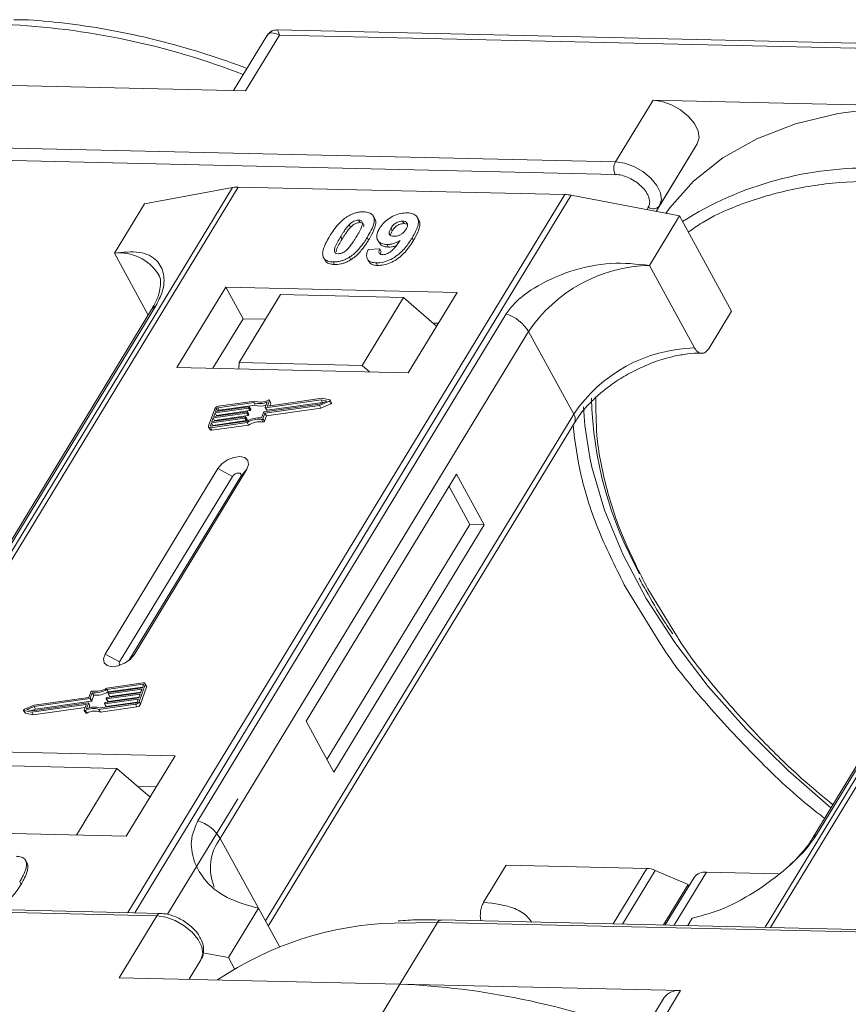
# Model space of a CAD drawing. Header units: millimetres. Extents: x -797 to 677, y 79 to 1112.
# Tile 56 of 75: x 181 to 222, y 881 to 930. Entities that reach past the tile are written whole.
import ezdxf

# ---------------------------------------------------------------- set-up
doc = ezdxf.new("R2010")
doc.units = ezdxf.units.MM

msp = doc.modelspace()

# ---------------------------------------------------------------- linework, layer by layer
at = {"color": 7, "linetype": 'Continuous', "lineweight": 15}
for p, q in [((193.267, 928.988), (191.618, 926.278)), ((192.212, 926.264), (193.893, 929.026)), ((228.333, 928.494), (193.796, 929.286)), ((193.893, 929.026), (228.076, 928.242)), ((178.269, 926.584), (192.212, 926.264)), ((212.452, 925.8), (210.585, 922.731)), ((226.396, 925.48), (212.452, 925.8)), ((214.645, 923.624), (212.603, 920.266)), ((212.778, 920.555), (214.645, 923.624)), ((210.585, 922.731), (176.401, 923.515)), ((176.387, 922.893), (210.57, 922.109)), ((191.565, 921.459), (169.885, 885.829)), ((170.154, 885.823), (191.851, 921.48)), ((208.068, 921.108), (186.371, 885.451)), ((187.188, 920.653), (191.565, 921.459)), ((191.851, 921.48), (208.068, 921.108)), ((187.188, 920.653), (185.694, 918.198)), ((186.704, 885.443), (208.384, 921.073)), ((208.384, 921.073), (213.765, 920.043)), ((212.215, 920.477), (212.141, 920.354)), ((212.602, 920.266), (212.778, 920.555)), ((239.692, 920.355), (218.012, 884.725)), ((218.281, 884.719), (239.978, 920.376)), ((197.827, 919.84), (197.896, 919.713)), ((198.625, 919.91), (198.556, 920.036)), ((200.081, 919.663), (200.012, 919.789)), ((200.081, 919.663), (200.209, 919.638)), ((200.812, 919.845), (200.743, 919.971)), ((212.271, 917.588), (213.765, 920.043)), ((213.765, 920.043), (216.352, 915.316)), ((197.355, 919.606), (197.424, 919.48)), ((199.427, 919.43), (199.496, 919.304)), ((196.933, 919.015), (197.002, 918.889)), ((198.325, 918.854), (198.256, 918.98)), ((198.773, 918.85), (198.842, 918.724)), ((200.548, 918.824), (200.479, 918.95)), ((185.694, 918.198), (187.376, 915.123)), ((198.297, 918.372), (198.881, 918.411)), ((198.881, 918.411), (198.95, 918.285)), ((199.238, 918.626), (199.307, 918.5)), ((196.138, 917.899), (196.207, 917.773)), ((196.563, 917.762), (196.632, 917.636)), ((197.37, 917.996), (197.438, 917.87)), ((198.262, 917.906), (198.33, 917.78)), ((198.696, 917.713), (198.765, 917.587)), ((214.513, 913.491), (212.271, 917.588)), ((191.225, 916.515), (188.797, 912.526)), ((202.718, 916.252), (191.225, 916.515)), ((191.225, 916.515), (192.087, 914.939)), ((200.29, 912.262), (202.718, 916.252)), ((193.947, 916.142), (191.893, 912.766)), ((200.053, 916.002), (193.947, 916.142)), ((197.999, 912.626), (200.053, 916.002)), ((200.053, 916.002), (201.697, 914.574)), ((187.54, 915.393), (172.227, 890.227)), ((172.442, 890.414), (187.755, 915.579)), ((215.232, 913.474), (216.352, 915.316)), ((205.159, 915.18), (189.846, 890.014)), ((192.087, 914.939), (190.593, 912.484)), ((193.2, 914.914), (192.087, 914.939)), ((190.954, 889.137), (206.267, 914.303)), ((201.784, 914.717), (201.526, 914.723)), ((208.508, 910.205), (206.267, 914.303)), ((235.667, 914.289), (220.354, 889.123)), ((220.568, 889.309), (235.881, 914.475)), ((188.797, 912.526), (200.29, 912.262)), ((191.893, 912.766), (191.87, 912.455)), ((197.999, 912.626), (191.893, 912.766)), ((198.367, 912.306), (197.999, 912.626)), ((192.672, 910.852), (190.855, 910.594)), ((195.967, 910.916), (193.207, 910.524)), ((193.308, 910.622), (193.4, 910.879)), ((196.011, 910.989), (193.324, 910.608)), ((193.468, 910.771), (193.399, 910.897)), ((193.4, 910.879), (193.469, 910.753)), ((195.883, 910.635), (196.375, 910.842)), ((195.89, 910.703), (196.252, 910.855)), ((196.252, 910.855), (195.967, 910.916)), ((196.036, 910.789), (195.967, 910.916)), ((196.399, 910.907), (196.011, 910.989)), ((196.375, 910.842), (196.444, 910.716)), ((196.483, 910.77), (196.414, 910.897)), ((190.68, 910.468), (190.374, 909.617)), ((192.355, 910.504), (190.695, 910.268)), ((190.72, 910.339), (192.38, 910.575)), ((190.771, 910.481), (190.72, 910.339)), ((190.764, 910.142), (192.424, 910.378)), ((190.839, 910.356), (190.771, 910.481)), ((192.618, 910.777), (190.83, 910.523)), ((190.83, 910.523), (190.899, 910.397)), ((190.899, 910.397), (192.687, 910.651)), ((192.424, 910.378), (192.355, 910.504)), ((192.397, 910.56), (192.384, 910.525)), ((192.453, 910.399), (192.384, 910.525)), ((192.466, 910.443), (192.397, 910.569)), ((192.466, 910.434), (192.397, 910.56)), ((192.453, 910.399), (192.466, 910.434)), ((192.687, 910.651), (192.618, 910.777)), ((193.131, 910.311), (195.89, 910.703)), ((193.174, 910.25), (195.883, 910.635)), ((193.191, 910.538), (193.289, 910.812)), ((193.191, 910.529), (193.26, 910.403)), ((193.276, 910.398), (193.207, 910.524)), ((193.243, 910.124), (195.952, 910.508)), ((193.276, 910.398), (196.036, 910.789)), ((193.316, 910.608), (193.308, 910.622)), ((193.422, 910.622), (193.469, 910.753)), ((195.952, 910.508), (195.883, 910.635)), ((195.952, 910.508), (196.444, 910.716)), ((196.036, 910.789), (196.076, 910.781)), ((190.498, 909.601), (192.286, 909.855)), ((192.177, 910.007), (190.516, 909.771)), ((190.542, 909.842), (192.202, 910.078)), ((190.606, 910.02), (190.542, 909.842)), ((190.585, 909.645), (192.246, 909.881)), ((192.266, 910.255), (190.606, 910.02)), ((190.674, 909.894), (190.606, 910.02)), ((190.631, 910.091), (192.291, 910.326)), ((190.695, 910.268), (190.631, 910.091)), ((190.662, 909.859), (190.674, 909.894)), ((190.674, 909.894), (192.335, 910.129)), ((190.764, 910.142), (190.695, 910.268)), ((190.751, 910.108), (190.764, 910.142)), ((192.246, 909.881), (192.177, 910.007)), ((192.219, 910.064), (192.206, 910.028)), ((192.275, 909.902), (192.206, 910.028)), ((192.287, 909.947), (192.218, 910.073)), ((192.219, 910.064), (192.288, 909.938)), ((192.335, 910.129), (192.266, 910.255)), ((192.275, 909.902), (192.288, 909.938)), ((192.308, 910.312), (192.295, 910.276)), ((192.364, 910.15), (192.295, 910.276)), ((192.377, 910.195), (192.308, 910.321)), ((192.377, 910.186), (192.308, 910.312)), ((192.364, 910.15), (192.377, 910.186)), ((192.998, 909.934), (193.067, 909.808)), ((193.003, 910.016), (193.101, 910.29)), ((193.075, 909.975), (193.174, 910.25)), ((193.144, 909.849), (193.075, 909.975)), ((193.144, 909.849), (193.243, 910.124)), ((193.243, 910.124), (193.174, 910.25)), ((208.508, 910.205), (193.195, 885.04)), ((190.375, 909.562), (190.444, 909.436)), ((190.516, 909.771), (190.465, 909.63)), ((190.465, 909.63), (190.481, 909.601)), ((190.473, 909.53), (192.289, 909.788)), ((190.542, 909.404), (190.473, 909.53)), ((190.585, 909.645), (190.516, 909.771)), ((190.542, 909.404), (192.358, 909.662)), ((190.573, 909.611), (190.585, 909.645)), ((192.358, 909.662), (192.289, 909.788)), ((193.338, 884.779), (208.542, 909.765)), ((190.838, 907.5), (185.235, 898.293)), ((186.672, 898.26), (192.274, 907.467)), ((190.838, 907.5), (191.558, 907.11)), ((192.274, 907.467), (191.968, 907.1)), ((191.558, 907.11), (185.956, 897.903)), ((186.416, 897.976), (191.968, 907.1)), ((202.69, 907.228), (195.22, 894.952)), ((204.069, 904.706), (202.69, 907.228)), ((203.351, 904.723), (202.316, 906.614)), ((196.255, 893.061), (203.351, 904.723)), ((196.6, 892.43), (204.069, 904.706)), ((204.069, 904.706), (203.351, 904.723)), ((211.113, 901.555), (212.841, 898.767)), ((213.612, 899.22), (212.191, 901.53)), ((185.956, 897.903), (185.235, 898.293)), ((186.672, 898.26), (186.483, 898.034)), ((187.128, 896.86), (185.312, 896.602)), ((187.103, 896.789), (185.315, 896.535)), ((185.384, 896.409), (187.097, 896.652)), ((186.922, 895.922), (187.227, 896.773)), ((187.085, 896.618), (187.136, 896.76)), ((187.129, 896.741), (187.103, 896.789)), ((187.295, 896.702), (187.226, 896.828)), ((187.227, 896.773), (187.296, 896.647)), ((184.526, 896.414), (184.427, 896.139)), ((184.598, 896.373), (184.5, 896.099)), ((184.569, 895.973), (184.667, 896.247)), ((184.667, 896.247), (184.598, 896.373)), ((186.97, 896.299), (185.31, 896.063)), ((185.384, 896.409), (185.315, 896.535)), ((185.335, 896.134), (186.996, 896.37)), ((185.383, 896.326), (185.395, 896.361)), ((185.383, 896.316), (185.452, 896.19)), ((187.059, 896.547), (185.399, 896.311)), ((185.468, 896.185), (185.399, 896.311)), ((185.425, 896.382), (187.085, 896.618)), ((185.468, 896.185), (187.008, 896.404)), ((186.906, 896.121), (186.97, 896.299)), ((186.991, 895.795), (187.296, 896.647)), ((186.996, 896.37), (187.059, 896.547)), ((181.718, 895.755), (181.226, 895.548)), ((181.711, 895.687), (181.349, 895.534)), ((181.59, 895.4), (184.277, 895.782)), ((181.635, 895.474), (184.394, 895.866)), ((184.47, 896.078), (181.711, 895.687)), ((181.78, 895.56), (181.711, 895.687)), ((184.427, 896.139), (181.718, 895.755)), ((181.78, 895.56), (184.539, 895.952)), ((184.293, 895.767), (184.201, 895.51)), ((184.29, 895.758), (184.277, 895.782)), ((184.411, 895.851), (184.312, 895.577)), ((184.479, 895.734), (184.41, 895.86)), ((184.479, 895.725), (184.411, 895.851)), ((184.442, 895.62), (184.479, 895.725)), ((184.539, 895.952), (184.47, 896.078)), ((184.569, 895.973), (184.5, 896.099)), ((184.93, 895.538), (186.746, 895.796)), ((184.984, 895.613), (186.772, 895.867)), ((185.204, 895.829), (185.217, 895.865)), ((185.204, 895.82), (185.273, 895.694)), ((186.881, 896.05), (185.221, 895.815)), ((185.29, 895.689), (185.221, 895.815)), ((185.246, 895.886), (186.906, 896.121)), ((185.29, 895.689), (186.83, 895.907)), ((185.293, 896.077), (185.306, 896.113)), ((185.294, 896.068), (185.363, 895.942)), ((185.379, 895.937), (185.31, 896.063)), ((185.379, 895.937), (186.919, 896.155)), ((186.746, 895.796), (186.815, 895.67)), ((186.83, 895.909), (186.881, 896.05)), ((186.991, 895.795), (186.922, 895.922)), ((181.187, 895.493), (181.256, 895.367)), ((181.203, 895.482), (181.59, 895.4)), ((181.272, 895.356), (181.203, 895.482)), ((181.272, 895.356), (181.659, 895.274)), ((181.349, 895.534), (181.635, 895.474)), ((181.659, 895.274), (181.59, 895.4)), ((181.594, 895.482), (181.78, 895.56)), ((181.659, 895.274), (184.248, 895.642)), ((184.202, 895.492), (184.271, 895.366)), ((184.324, 895.362), (184.255, 895.488)), ((184.999, 895.412), (184.93, 895.538)), ((184.999, 895.412), (186.815, 895.67)), ((195.22, 894.952), (196.6, 892.43)), ((188.712, 893.234), (177.219, 893.498)), ((186.285, 889.245), (188.712, 893.234)), ((179.718, 892.756), (185.823, 892.616)), ((183.806, 889.301), (185.823, 892.616)), ((185.823, 892.616), (187.468, 891.189)), ((187.778, 891.699), (186.855, 891.721)), ((191.826, 891.108), (188.334, 885.369)), ((174.792, 889.508), (186.285, 889.245)), ((190.954, 889.137), (192.85, 885.671)), ((181.24, 888.102), (181.234, 888.113)), ((181.313, 887.983), (181.382, 887.856)), ((204.036, 885.969), (205.156, 887.81)), ((205.156, 887.81), (212.14, 887.65)), ((212.14, 887.65), (210.466, 884.898)), ((212.559, 887.552), (210.938, 884.887)), ((212.559, 887.552), (214.19, 886.856)), ((213.502, 884.828), (215.102, 887.458)), ((218.678, 887.376), (215.102, 887.458)), ((180.991, 886.984), (181.06, 886.858)), ((214.492, 887.198), (213.056, 884.838)), ((212.963, 884.841), (214.19, 886.856)), ((214.234, 886.775), (214.19, 886.856)), ((153.619, 886.073), (187.802, 885.289)), ((187.984, 885.414), (153.801, 886.198)), ((192.85, 885.671), (191.356, 883.216)), ((192.85, 885.671), (193.892, 883.766)), ((187.802, 885.289), (185.935, 882.22)), ((199.586, 884.931), (201.746, 884.969)), ((199.878, 881.9), (201.746, 884.969)), ((201.746, 884.969), (235.929, 884.185)), ((236.111, 884.309), (201.928, 885.094)), ((214.178, 884.813), (214.399, 885.176)), ((190.094, 883.457), (191.356, 883.216)), ((189.995, 883.113), (189.403, 882.14)), ((189.403, 882.14), (189.995, 883.113)), ((191.356, 883.216), (191.656, 882.668)), ((185.935, 882.22), (199.878, 881.9)), ((199.878, 881.9), (198.197, 879.138)), ((213.822, 881.58), (199.878, 881.9)), ((212.141, 878.818), (213.822, 881.58)), ((213.008, 881.234), (211.14, 878.164))]:
    msp.add_line(p, q, dxfattribs=at)
at = {"color": 7, "linetype": 'Continuous', "lineweight": 15, "flags": 128}
for points in [[(214.645, 923.624), (214.734, 923.916), (214.685, 924.261), (214.504, 924.63), (214.205, 924.991), (213.815, 925.313), (213.366, 925.569), (212.899, 925.736), (212.452, 925.8)], [(226.396, 925.48), (223.944, 925.422), (221.645, 925.133), (219.525, 924.617), (217.607, 923.879), (215.912, 922.927), (214.458, 921.771), (213.262, 920.425), (213.082, 920.174)], [(212.778, 920.555), (212.866, 920.847), (212.818, 921.192), (212.636, 921.561), (212.338, 921.922), (211.947, 922.244), (211.499, 922.5), (211.031, 922.667), (210.585, 922.731)], [(193.346, 910.902), (193.358, 910.906), (193.37, 910.908), (193.38, 910.908), (193.389, 910.906), (193.396, 910.901), (193.4, 910.895), (193.402, 910.887), (193.4, 910.879)], [(196.399, 910.907), (196.408, 910.903), (196.414, 910.897), (196.416, 910.888), (196.415, 910.878), (196.409, 910.868), (196.4, 910.858), (196.388, 910.849), (196.375, 910.842)], [(192.38, 910.575), (192.385, 910.575), (192.389, 910.575), (192.392, 910.573), (192.395, 910.572), (192.397, 910.569), (192.398, 910.567), (192.398, 910.564), (192.397, 910.56)], [(193.207, 910.524), (193.203, 910.523), (193.199, 910.524), (193.196, 910.525), (193.193, 910.527), (193.191, 910.529), (193.19, 910.532), (193.19, 910.535), (193.191, 910.538)], [(193.324, 910.608), (193.32, 910.607), (193.316, 910.608), (193.313, 910.609), (193.31, 910.611), (193.308, 910.613), (193.307, 910.616), (193.307, 910.619), (193.308, 910.622)], [(196.444, 910.716), (196.457, 910.723), (196.469, 910.732), (196.478, 910.742), (196.484, 910.752), (196.485, 910.762), (196.483, 910.77)], [(209.306, 908.054), (209.063, 909.647), (208.999, 910.569)], [(192.202, 910.078), (192.206, 910.078), (192.21, 910.078), (192.214, 910.077), (192.216, 910.075), (192.218, 910.073), (192.219, 910.07), (192.219, 910.067), (192.219, 910.064)], [(192.291, 910.326), (192.296, 910.327), (192.3, 910.326), (192.303, 910.325), (192.306, 910.323), (192.307, 910.321), (192.308, 910.318), (192.309, 910.315), (192.308, 910.312)], [(190.473, 909.53), (190.447, 909.528), (190.423, 909.53), (190.403, 909.537), (190.387, 909.547), (190.376, 909.561), (190.37, 909.577), (190.369, 909.596), (190.374, 909.617)], [(190.465, 909.63), (190.464, 909.623), (190.464, 909.617), (190.466, 909.611), (190.47, 909.606), (190.475, 909.603), (190.482, 909.601), (190.49, 909.6), (190.498, 909.601)], [(192.274, 907.467), (192.362, 907.703), (192.328, 907.906), (192.176, 908.044), (191.929, 908.097), (191.626, 908.057), (191.312, 907.929), (191.035, 907.734), (190.838, 907.5)], [(221.285, 890.653), (219.159, 892.504), (217.077, 894.558), (215.195, 896.683), (213.535, 898.857), (212.112, 901.056), (210.943, 903.258), (210.039, 905.439), (209.41, 907.576), (209.306, 908.054)], [(191.968, 907.1), (191.993, 907.168), (191.983, 907.226), (191.94, 907.265), (191.869, 907.28), (191.783, 907.269), (191.693, 907.232), (191.614, 907.176), (191.558, 907.11)], [(185.235, 898.293), (185.147, 898.057), (185.182, 897.854), (185.334, 897.716), (185.58, 897.663), (185.883, 897.703), (186.197, 897.831), (186.474, 898.026), (186.672, 898.26)], [(185.956, 897.903), (185.931, 897.836), (185.941, 897.778), (185.984, 897.738), (185.989, 897.736)], [(187.136, 896.76), (187.137, 896.766), (187.137, 896.773), (187.135, 896.778), (187.131, 896.783), (187.126, 896.786), (187.119, 896.788), (187.111, 896.789), (187.103, 896.789)], [(187.128, 896.86), (187.154, 896.861), (187.178, 896.859), (187.198, 896.852), (187.214, 896.842), (187.225, 896.829), (187.232, 896.812), (187.232, 896.793), (187.227, 896.773)], [(185.399, 896.311), (185.395, 896.311), (185.391, 896.311), (185.387, 896.312), (185.385, 896.314), (185.383, 896.316), (185.382, 896.319), (185.382, 896.322), (185.383, 896.326)], [(184.277, 895.782), (184.281, 895.782), (184.285, 895.781), (184.289, 895.78), (184.291, 895.779), (184.293, 895.776), (184.294, 895.774), (184.294, 895.771), (184.293, 895.767)], [(184.394, 895.866), (184.398, 895.866), (184.402, 895.865), (184.406, 895.864), (184.408, 895.863), (184.41, 895.86), (184.411, 895.858), (184.411, 895.854), (184.411, 895.851)], [(185.221, 895.815), (185.216, 895.814), (185.212, 895.815), (185.209, 895.816), (185.206, 895.818), (185.205, 895.82), (185.204, 895.823), (185.203, 895.826), (185.204, 895.829)], [(185.31, 896.063), (185.306, 896.063), (185.302, 896.063), (185.298, 896.064), (185.296, 896.066), (185.294, 896.068), (185.293, 896.071), (185.293, 896.074), (185.293, 896.077)], [(181.203, 895.482), (181.193, 895.486), (181.187, 895.493), (181.185, 895.501), (181.186, 895.511), (181.192, 895.522), (181.201, 895.532), (181.213, 895.541), (181.226, 895.548)], [(184.255, 895.488), (184.243, 895.483), (184.232, 895.481), (184.221, 895.481), (184.212, 895.484), (184.205, 895.488), (184.201, 895.494), (184.2, 895.502), (184.201, 895.51)], [(184.271, 895.366), (184.274, 895.362), (184.281, 895.357), (184.29, 895.355), (184.301, 895.355), (184.312, 895.357), (184.324, 895.362)], [(187.802, 885.289), (188.249, 885.225), (188.716, 885.058), (189.165, 884.803), (189.555, 884.48), (189.854, 884.119), (190.035, 883.75), (190.084, 883.405), (189.995, 883.113)]]:
    msp.add_lwpolyline(points, dxfattribs=at)
at = {"color": 7, "linetype": 'Continuous', "lineweight": 15}
for centre, radius, start, end in [((178.553, 891.989), 37.606, 68.8867, 87.4164), ((211.178, 922.406), 0.676, 151.2883, 206.0774), ((223.093, 905.24), 17.186, 88.173, 122.2769), ((191.811, 920.076), 1.404, 88.3644, 100.0749), ((208.016, 919.185), 1.923, 78.9596, 88.4511), ((212.457, 920.803), 0.406, 233.4992, 322.3259), ((185.934, 915.89), 2.32, 32.7281, 95.9449), ((212.439, 910.151), 7.439, 91.2925, 146.0732), ((187.953, 915.136), 0.486, 114.0472, 148.0355), ((204.516, 913.231), 2.052, 31.4947, 71.765), ((214.681, 906.053), 7.439, 91.2925, 146.0732), ((192.954, 911.62), 0.819, 249.8549, 298.6145), ((228.21, 911.484), 18.828, 181.473, 209.2705), ((190.885, 910.367), 0.229, 97.4207, 153.8527), ((190.839, 910.447), 0.0762, 97.4207, 153.8527), ((190.909, 910.32), 0.0769, 97.5763, 152.4403), ((192.35, 910.541), 0.0381, 277.4207, 333.8527), ((192.419, 910.415), 0.0381, 277.4207, 333.8527), ((192.456, 910.438), 0.011, 336.9348, 26.0002), ((192.909, 911.636), 0.907, 251.2927, 294.8085), ((192.968, 911.453), 0.85, 250.6487, 287.8017), ((193.272, 910.412), 0.0149, 216.6597, 287.1115), ((193.449, 910.761), 0.0214, 336.1246, 26.8104), ((192.172, 910.045), 0.0381, 277.4207, 333.8527), ((192.241, 909.919), 0.0381, 277.4207, 333.8527), ((192.261, 910.293), 0.0381, 277.4207, 333.8527), ((192.889, 908.848), 1.173, 84.4424, 120.9301), ((192.277, 909.942), 0.011, 336.9348, 26.0002), ((192.832, 908.951), 0.998, 80.3986, 122.9491), ((192.33, 910.167), 0.0381, 277.4207, 333.8527), ((192.367, 910.19), 0.011, 336.9348, 26.0002), ((193.009, 910.007), 0.0736, 261.7629, 334.647), ((193.136, 910.273), 0.0381, 97.4207, 153.8527), ((208.167, 909.958), 0.422, 332.7392, 35.9387), ((190.516, 909.489), 0.0892, 216.6597, 287.1115), ((192.901, 908.824), 0.998, 80.3986, 122.9491), ((193.078, 909.881), 0.0736, 261.7629, 334.647), ((187.236, 896.673), 0.0661, 336.9348, 26.0002), ((184.592, 896.382), 0.0736, 81.7629, 154.647), ((184.712, 897.541), 1.173, 264.4424, 300.9301), ((184.769, 897.439), 0.998, 260.3986, 302.9491), ((184.781, 897.415), 1.173, 264.4424, 300.9301), ((185.429, 896.344), 0.0381, 97.4207, 153.8527), ((185.464, 896.199), 0.0149, 216.6597, 287.1115), ((184.465, 896.116), 0.0381, 277.4207, 333.8527), ((184.469, 895.729), 0.011, 336.9348, 26.0002), ((184.534, 895.99), 0.0381, 277.4207, 333.8527), ((185.251, 895.848), 0.0381, 97.4207, 153.8527), ((185.285, 895.703), 0.0149, 216.6597, 287.1115), ((185.34, 896.096), 0.0381, 97.4207, 153.8527), ((185.375, 895.951), 0.0149, 216.6597, 287.1115), ((186.717, 896.022), 0.229, 277.4207, 333.8527), ((186.762, 895.942), 0.0762, 277.4207, 333.8527), ((186.785, 895.896), 0.229, 277.4207, 333.8527), ((181.274, 895.377), 0.0212, 210.2186, 262.8226), ((184.647, 894.769), 0.819, 69.8549, 118.6145), ((184.693, 894.753), 0.907, 71.2927, 114.8085), ((184.716, 894.643), 0.819, 69.8549, 118.6145), ((189.204, 888.065), 2.052, 31.4947, 71.765), ((192.899, 887.674), 2.434, 143.0587, 202.974), ((220.766, 888.866), 0.486, 114.0436, 148.1804), ((212.09, 886.497), 1.154, 66.0507, 87.522), ((215.022, 886.799), 0.664, 83.0653, 142.99), ((187.994, 885.204), 0.21, 92.0598, 156.0028), ((200.054, 868.466), 16.472, 91.6287, 124.0831), ((201.945, 884.873), 0.221, 94.3757, 154.3004), ((198.301, 844.044), 37.889, 68.9709, 87.6149), ((213.706, 880.723), 0.865, 82.2958, 143.7595)]:
    msp.add_arc(centre, radius, start, end, dxfattribs=at)
for points, knots in [([(192.281, 927.368), (192.026, 927.466), (191.092, 927.823), (189.458, 928.335), (187.381, 928.894), (185.289, 929.332), (183.213, 929.631), (181.677, 929.783), (180.862, 929.789), (180.704, 929.79)], [0, 0, 0, 0, 0.064257, 0.235538, 0.411454, 0.590698, 0.772379, 0.955884, 1, 1, 1, 1]), ([(193.893, 929.026), (193.754, 929.083), (193.537, 929.17), (193.342, 929.102), (193.271, 928.989), (193.239, 928.937)], [0, 0, 0, 0, 0.498413, 0.772928, 1, 1, 1, 1]), ([(193.794, 929.286), (193.73, 929.282), (193.62, 929.276), (193.436, 929.191), (193.352, 929.094), (193.306, 929.042)], [0, 0, 0, 0, 0.389383, 0.666862, 1, 1, 1, 1]), ([(193.795, 929.28), (193.795, 929.282), (193.794, 929.306), (193.817, 929.223), (193.868, 929.092), (193.893, 929.026)], [0, 0, 0, 0, 0.044603, 0.521109, 1, 1, 1, 1]), ([(210.57, 922.109), (210.678, 922.099), (210.898, 922.078), (211.259, 921.946), (211.602, 921.751), (211.896, 921.507), (212.123, 921.234), (212.262, 920.952), (212.303, 920.684), (212.244, 920.545), (212.215, 920.477)], [0, 0, 0, 0, 0.12225, 0.25, 0.37775, 0.5, 0.62225, 0.75, 0.87775, 1, 1, 1, 1]), ([(214.203, 919.243), (214.426, 919.402), (215.135, 919.907), (216.723, 920.63), (218.979, 921.336), (221.643, 921.765), (223.567, 921.781), (224.514, 921.789)], [0, 0, 0, 0, 0.088375, 0.281114, 0.527622, 0.767417, 1, 1, 1, 1]), ([(197.269, 920.014), (197.32, 920.044), (197.423, 920.106), (197.587, 920.174), (197.754, 920.222), (197.889, 920.242), (197.996, 920.249), (198.049, 920.249), (198.076, 920.249)], [0, 0, 0, 0, 0.193776, 0.3936, 0.587864, 0.788908, 0.894169, 1, 1, 1, 1]), ([(198.076, 920.249), (198.169, 920.24), (198.357, 920.223), (198.536, 920.096), (198.621, 919.911), (198.578, 919.538), (198.393, 919.217), (198.256, 918.98)], [0, 0, 0, 0, 0.147566, 0.296688, 0.431278, 0.580404, 1, 1, 1, 1]), ([(198.86, 919.419), (198.915, 919.501), (199.027, 919.667), (199.289, 919.897), (199.601, 920.074), (199.94, 920.187), (200.144, 920.195), (200.25, 920.199)], [0, 0, 0, 0, 0.197927, 0.397728, 0.597413, 0.790584, 1, 1, 1, 1]), ([(200.25, 920.199), (200.344, 920.19), (200.531, 920.173), (200.714, 920.042), (200.809, 919.85), (200.782, 919.518), (200.631, 919.205), (200.501, 918.987), (200.479, 918.95)], [0, 0, 0, 0, 0.148288, 0.297745, 0.443713, 0.607791, 0.934708, 1, 1, 1, 1]), ([(196.381, 919.028), (196.432, 919.11), (196.549, 919.296), (196.798, 919.62), (197.057, 919.876), (197.248, 920.001), (197.269, 920.014)], [0, 0, 0, 0, 0.236731, 0.537555, 0.949668, 1, 1, 1, 1]), ([(197.355, 919.606), (197.398, 919.648), (197.467, 919.716), (197.592, 919.792), (197.705, 919.83), (197.783, 919.839), (197.822, 919.839), (197.827, 919.84)], [0, 0, 0, 0, 0.334804, 0.542561, 0.750382, 0.970721, 1, 1, 1, 1]), ([(197.424, 919.48), (197.467, 919.522), (197.536, 919.59), (197.661, 919.666), (197.774, 919.704), (197.852, 919.713), (197.891, 919.713), (197.896, 919.713)], [0, 0, 0, 0, 0.334804, 0.542561, 0.750382, 0.970721, 1, 1, 1, 1]), ([(197.827, 919.84), (197.866, 919.835), (197.935, 919.828), (198.001, 919.778), (198.027, 919.686), (197.994, 919.516), (197.872, 919.274), (197.762, 919.09), (197.707, 918.998)], [0, 0, 0, 0, 0.104614, 0.188814, 0.273512, 0.444127, 0.719481, 1, 1, 1, 1]), ([(197.896, 919.713), (197.935, 919.709), (198.005, 919.702), (198.07, 919.652), (198.093, 919.585), (198.081, 919.531), (198.075, 919.505)], [0, 0, 0, 0, 0.293658, 0.530016, 0.767769, 1, 1, 1, 1]), ([(198.325, 918.854), (198.373, 918.936), (198.524, 919.191), (198.668, 919.529), (198.691, 919.807), (198.629, 919.882), (198.613, 919.903)], [0, 0, 0, 0, 0.220552, 0.687786, 0.91457, 1, 1, 1, 1]), ([(199.427, 919.43), (199.462, 919.483), (199.518, 919.568), (199.639, 919.677), (199.757, 919.741), (199.888, 919.784), (199.967, 919.787), (200.012, 919.789)], [0, 0, 0, 0, 0.2913202, 0.4655393, 0.6416315, 0.798664, 1, 1, 1, 1]), ([(199.496, 919.304), (199.531, 919.357), (199.587, 919.442), (199.708, 919.551), (199.826, 919.615), (199.957, 919.658), (200.036, 919.661), (200.081, 919.663)], [0, 0, 0, 0, 0.29132, 0.465539, 0.641632, 0.798664, 1, 1, 1, 1]), ([(200.012, 919.789), (200.058, 919.784), (200.151, 919.773), (200.233, 919.698), (200.266, 919.599), (200.239, 919.486), (200.198, 919.412), (200.179, 919.378)], [0, 0, 0, 0, 0.207955, 0.420406, 0.62732, 0.827707, 1, 1, 1, 1]), ([(200.548, 918.824), (200.596, 918.906), (200.741, 919.154), (200.869, 919.487), (200.877, 919.751), (200.814, 919.823), (200.801, 919.838)], [0, 0, 0, 0, 0.227122, 0.68486, 0.934898, 1, 1, 1, 1]), ([(196.933, 919.015), (196.958, 919.056), (197.009, 919.138), (197.081, 919.249), (197.148, 919.348), (197.211, 919.434), (197.277, 919.521), (197.329, 919.578), (197.355, 919.606)], [0, 0, 0, 0, 0.2059417, 0.4119594, 0.558149, 0.7045024, 0.8518015, 1, 1, 1, 1]), ([(197.002, 918.889), (197.027, 918.93), (197.078, 919.012), (197.15, 919.123), (197.217, 919.221), (197.28, 919.308), (197.346, 919.395), (197.398, 919.452), (197.424, 919.48)], [0, 0, 0, 0, 0.205942, 0.411959, 0.558149, 0.704502, 0.851801, 1, 1, 1, 1]), ([(199.238, 918.626), (199.145, 918.636), (198.959, 918.656), (198.788, 918.794), (198.71, 918.986), (198.743, 919.206), (198.824, 919.355), (198.86, 919.419)], [0, 0, 0, 0, 0.210189, 0.421773, 0.623603, 0.837034, 1, 1, 1, 1]), ([(199.58, 919.033), (199.534, 919.038), (199.448, 919.047), (199.365, 919.107), (199.334, 919.189), (199.355, 919.302), (199.4, 919.382), (199.427, 919.43)], [0, 0, 0, 0, 0.213937, 0.398075, 0.583091, 0.751666, 1, 1, 1, 1]), ([(199.413, 919.083), (199.416, 919.109), (199.423, 919.179), (199.468, 919.256), (199.496, 919.304)], [0, 0, 0, 0, 0.366323, 1, 1, 1, 1]), ([(200.179, 919.378), (200.146, 919.329), (200.091, 919.247), (199.966, 919.145), (199.838, 919.08), (199.703, 919.037), (199.621, 919.035), (199.58, 919.033)], [0, 0, 0, 0, 0.267394, 0.447214, 0.627122, 0.813065, 1, 1, 1, 1]), ([(196.059, 918.029), (196.051, 918.063), (196.035, 918.132), (196.046, 918.279), (196.096, 918.469), (196.186, 918.677), (196.283, 918.864), (196.348, 918.973), (196.381, 919.028)], [0, 0, 0, 0, 0.118441, 0.239346, 0.459593, 0.684925, 0.84224, 1, 1, 1, 1]), ([(196.812, 918.171), (196.766, 918.177), (196.692, 918.187), (196.632, 918.243), (196.614, 918.339), (196.65, 918.509), (196.775, 918.749), (196.88, 918.926), (196.933, 919.015)], [0, 0, 0, 0, 0.12537, 0.20229, 0.279179, 0.464758, 0.730582, 1, 1, 1, 1]), ([(196.705, 918.257), (196.709, 918.29), (196.723, 918.406), (196.848, 918.624), (196.95, 918.8), (197.002, 918.889)], [0, 0, 0, 0, 0.166989, 0.580698, 1, 1, 1, 1]), ([(197.707, 918.998), (197.681, 918.957), (197.631, 918.875), (197.559, 918.764), (197.492, 918.665), (197.428, 918.578), (197.362, 918.49), (197.31, 918.433), (197.284, 918.405)], [0, 0, 0, 0, 0.20527, 0.410616, 0.55715, 0.703844, 0.851471, 1, 1, 1, 1]), ([(198.256, 918.98), (198.205, 918.898), (198.088, 918.712), (197.843, 918.395), (197.587, 918.139), (197.397, 918.015), (197.37, 917.996)], [0, 0, 0, 0, 0.237281, 0.538591, 0.932677, 1, 1, 1, 1]), ([(197.438, 917.87), (197.487, 917.903), (197.585, 917.969), (197.748, 918.108), (197.92, 918.286), (198.081, 918.487), (198.215, 918.677), (198.288, 918.795), (198.325, 918.854)], [0, 0, 0, 0, 0.118595, 0.239509, 0.447458, 0.659935, 0.829685, 1, 1, 1, 1]), ([(200.479, 918.95), (200.427, 918.869), (200.271, 918.622), (199.999, 918.283), (199.609, 917.975), (199.247, 917.795), (198.93, 917.717), (198.758, 917.714), (198.696, 917.713)], [0, 0, 0, 0, 0.142337, 0.429127, 0.589943, 0.751205, 0.909895, 1, 1, 1, 1]), ([(198.765, 917.587), (198.865, 917.591), (199.068, 917.599), (199.402, 917.708), (199.732, 917.886), (200.11, 918.201), (200.363, 918.529), (200.511, 918.764), (200.548, 918.824)], [0, 0, 0, 0, 0.14324, 0.28761, 0.430449, 0.591135, 0.89544, 1, 1, 1, 1]), ([(198.853, 918.731), (198.866, 918.701), (198.909, 918.606), (199.07, 918.521), (199.237, 918.506), (199.307, 918.5)], [0, 0, 0, 0, 0.20752, 0.66568, 1, 1, 1, 1]), ([(199.016, 918.121), (199.056, 918.123), (199.138, 918.128), (199.284, 918.186), (199.449, 918.288), (199.663, 918.509), (199.793, 918.693), (199.882, 918.82)], [0, 0, 0, 0, 0.112015, 0.224355, 0.367768, 0.565827, 1, 1, 1, 1]), ([(199.882, 918.82), (199.831, 918.791), (199.727, 918.732), (199.588, 918.68), (199.478, 918.65), (199.396, 918.635), (199.316, 918.627), (199.264, 918.626), (199.238, 918.626)], [0, 0, 0, 0, 0.243491, 0.496266, 0.61821, 0.741704, 0.870158, 1, 1, 1, 1]), ([(187.755, 915.579), (187.872, 915.814), (188.174, 916.414), (188.186, 917.209), (187.831, 917.913), (187.016, 918.329), (186.133, 918.241), (185.694, 918.198)], [0, 0, 0, 0, 0.125713, 0.321276, 0.524466, 0.763484, 1, 1, 1, 1]), ([(197.284, 918.405), (197.241, 918.363), (197.172, 918.295), (197.048, 918.22), (196.936, 918.181), (196.858, 918.172), (196.818, 918.171), (196.812, 918.171)], [0, 0, 0, 0, 0.333678, 0.540413, 0.747264, 0.961209, 1, 1, 1, 1]), ([(198.696, 917.713), (198.602, 917.722), (198.433, 917.739), (198.276, 917.855), (198.206, 918.031), (198.235, 918.216), (198.284, 918.339), (198.297, 918.372)], [0, 0, 0, 0, 0.242788, 0.438865, 0.634801, 0.900936, 1, 1, 1, 1]), ([(198.881, 918.411), (198.861, 918.362), (198.83, 918.286), (198.841, 918.196), (198.887, 918.147), (198.951, 918.125), (198.998, 918.122), (199.016, 918.121)], [0, 0, 0, 0, 0.3447142, 0.5290593, 0.7142089, 0.8921959, 1, 1, 1, 1]), ([(198.911, 918.144), (198.913, 918.17), (198.917, 918.215), (198.94, 918.264), (198.95, 918.285)], [0, 0, 0, 0, 0.569737, 1, 1, 1, 1]), ([(199.307, 918.5), (199.356, 918.501), (199.457, 918.503), (199.59, 918.533), (199.668, 918.56), (199.689, 918.567)], [0, 0, 0, 0, 0.409454, 0.83528, 1, 1, 1, 1]), ([(196.563, 917.762), (196.516, 917.765), (196.421, 917.77), (196.295, 917.8), (196.187, 917.851), (196.12, 917.914), (196.08, 917.976), (196.066, 918.011), (196.059, 918.029)], [0, 0, 0, 0, 0.192635, 0.388697, 0.582015, 0.783044, 0.890959, 1, 1, 1, 1]), ([(196.21, 917.775), (196.223, 917.762), (196.258, 917.722), (196.349, 917.679), (196.455, 917.651), (196.552, 917.639), (196.605, 917.637), (196.632, 917.636)], [0, 0, 0, 0, 0.143925, 0.415852, 0.697483, 0.848301, 1, 1, 1, 1]), ([(197.37, 917.996), (197.319, 917.966), (197.216, 917.905), (197.052, 917.837), (196.885, 917.789), (196.749, 917.769), (196.642, 917.762), (196.589, 917.762), (196.563, 917.762)], [0, 0, 0, 0, 0.193769, 0.393564, 0.587886, 0.789131, 0.894283, 1, 1, 1, 1]), ([(196.632, 917.636), (196.681, 917.636), (196.779, 917.637), (196.937, 917.66), (197.103, 917.705), (197.244, 917.762), (197.356, 917.82), (197.411, 917.853), (197.438, 917.87)], [0, 0, 0, 0, 0.193594, 0.390501, 0.584817, 0.78683, 0.892868, 1, 1, 1, 1]), ([(198.334, 917.782), (198.37, 917.735), (198.439, 917.643), (198.612, 917.595), (198.726, 917.589), (198.765, 917.587)], [0, 0, 0, 0, 0.4158523, 0.8021376, 1, 1, 1, 1]), ([(212.271, 917.588), (211.641, 917.656), (210.38, 917.793), (208.333, 917.369), (206.699, 916.619), (205.637, 915.833), (205.288, 915.357), (205.159, 915.18)], [0, 0, 0, 0, 0.249096, 0.498243, 0.745205, 0.90541, 1, 1, 1, 1]), ([(187.878, 917.142), (187.889, 917.127), (187.958, 917.034), (187.995, 916.83), (187.978, 916.425), (187.844, 915.944), (187.638, 915.573), (187.538, 915.392)], [0, 0, 0, 0, 0.054359, 0.333223, 0.559722, 0.78604, 1, 1, 1, 1]), ([(215.232, 913.474), (215.186, 913.412), (215.094, 913.288), (214.923, 913.213), (214.751, 913.234), (214.609, 913.338), (214.54, 913.447), (214.513, 913.491)], [0, 0, 0, 0, 0.2146939, 0.4293877, 0.6440816, 0.8587754, 1, 1, 1, 1]), ([(211.296, 912.24), (211.647, 912.415), (212.139, 912.662), (212.877, 912.921), (213.491, 913.091), (214.173, 913.2), (214.64, 913.242), (214.849, 913.223), (214.863, 913.222)], [0, 0, 0, 0, 0.288391, 0.40474, 0.594322, 0.785544, 0.984773, 1, 1, 1, 1]), ([(208.558, 909.767), (208.606, 909.852), (208.777, 910.151), (209.184, 910.63), (209.711, 911.143), (210.266, 911.592), (210.793, 911.954), (211.162, 912.163), (211.296, 912.24)], [0, 0, 0, 0, 0.097286, 0.340622, 0.525469, 0.686972, 0.885597, 1, 1, 1, 1]), ([(212.191, 901.53), (211.762, 902.375), (210.89, 904.091), (210.057, 906.65), (209.61, 908.991), (209.611, 910.41), (209.612, 911.031)], [0, 0, 0, 0, 0.255322, 0.518562, 0.789217, 1, 1, 1, 1]), ([(208.475, 909.655), (208.583, 908.824), (208.805, 907.11), (209.692, 904.378), (210.641, 902.493), (211.113, 901.555)], [0, 0, 0, 0, 0.3212953, 0.6624869, 1, 1, 1, 1]), ([(211.769, 902.058), (211.798, 901.995), (211.892, 901.795), (212.016, 901.594), (212.1, 901.457)], [0, 0, 0, 0, 0.317467, 1, 1, 1, 1]), ([(212.1, 901.457), (212.374, 900.961), (212.772, 900.236), (213.276, 899.518), (213.435, 899.293)], [0, 0, 0, 0, 0.685846, 1, 1, 1, 1]), ([(221.382, 890.812), (220.944, 891.171), (219.765, 892.14), (217.825, 894.006), (215.691, 896.377), (214.236, 898.199), (213.658, 899.145), (213.612, 899.22)], [0, 0, 0, 0, 0.139905, 0.376826, 0.679842, 0.974606, 1, 1, 1, 1]), ([(212.841, 898.767), (212.844, 898.762), (213.441, 897.797), (215.012, 895.877), (217.591, 893.092), (219.631, 891.157), (220.844, 890.235), (220.972, 890.138)], [0, 0, 0, 0, 0.001708, 0.316913, 0.637904, 0.961869, 1, 1, 1, 1]), ([(189.846, 890.014), (189.734, 889.768), (189.45, 889.138), (189.559, 888.121), (190.116, 887.046), (191.207, 886.127), (192.304, 885.822), (192.85, 885.671)], [0, 0, 0, 0, 0.125713, 0.321276, 0.524466, 0.763484, 1, 1, 1, 1]), ([(214.399, 885.176), (214.918, 885.313), (215.954, 885.587), (217.702, 886.557), (219.139, 887.667), (220.104, 888.632), (220.443, 889.126), (220.568, 889.309)], [0, 0, 0, 0, 0.249096, 0.498243, 0.745205, 0.90541, 1, 1, 1, 1]), ([(220.352, 889.122), (220.348, 889.116), (220.255, 888.932), (219.94, 888.53), (219.539, 888.071), (219.246, 887.816), (219.167, 887.748)], [0, 0, 0, 0, 0.0148763, 0.4238311, 0.846052, 1, 1, 1, 1]), ([(180.809, 888.25), (180.856, 888.247), (180.951, 888.243), (181.077, 888.212), (181.185, 888.162), (181.252, 888.098), (181.292, 888.036), (181.306, 888.001), (181.313, 887.983)], [0, 0, 0, 0, 0.192627, 0.388684, 0.582013, 0.783201, 0.891038, 1, 1, 1, 1]), ([(181.313, 887.983), (181.321, 887.949), (181.337, 887.88), (181.326, 887.736), (181.28, 887.553), (181.192, 887.349), (181.094, 887.159), (181.026, 887.042), (180.991, 886.984)], [0, 0, 0, 0, 0.118432, 0.2393289, 0.4494336, 0.6641784, 0.8318201, 1, 1, 1, 1]), ([(181.06, 886.858), (181.108, 886.94), (181.216, 887.123), (181.352, 887.425), (181.42, 887.686), (181.389, 887.822), (181.382, 887.856)], [0, 0, 0, 0, 0.2367747, 0.5279276, 0.8783337, 1, 1, 1, 1]), ([(181.382, 887.856), (181.37, 887.889), (181.351, 887.937), (181.312, 887.973), (181.299, 887.984)], [0, 0, 0, 0, 0.667997, 1, 1, 1, 1]), ([(180.171, 885.872), (180.22, 885.904), (180.318, 885.97), (180.482, 886.111), (180.657, 886.292), (180.819, 886.495), (180.952, 886.685), (181.024, 886.8), (181.06, 886.858)], [0, 0, 0, 0, 0.11827, 0.23888, 0.450732, 0.667209, 0.83334, 1, 1, 1, 1]), ([(204.036, 885.969), (203.997, 885.893), (203.921, 885.741), (203.871, 885.45), (203.865, 885.207), (203.895, 885.083), (203.904, 885.048)], [0, 0, 0, 0, 0.295987, 0.591974, 0.887961, 1, 1, 1, 1]), ([(206.412, 884.991), (206.344, 885.084), (206.145, 885.357), (205.432, 885.792), (204.586, 885.899), (204.036, 885.969)], [0, 0, 0, 0, 0.152259, 0.448917, 1, 1, 1, 1]), ([(189.117, 885.055), (188.916, 885.158), (188.637, 885.302), (188.252, 885.396), (188.08, 885.402), (187.987, 885.406)], [0, 0, 0, 0, 0.538027, 0.74783, 1, 1, 1, 1]), ([(189.947, 884.212), (189.921, 884.262), (189.843, 884.415), (189.586, 884.72), (189.297, 884.926), (189.117, 885.055)], [0, 0, 0, 0, 0.1526432, 0.4684968, 1, 1, 1, 1]), ([(201.937, 885.076), (201.542, 885.09), (200.801, 885.117), (200.107, 885.063), (199.784, 885.037)], [0, 0, 0, 0, 0.533839, 1, 1, 1, 1]), ([(189.994, 883.132), (190.007, 883.148), (190.115, 883.275), (190.146, 883.618), (190.089, 883.969), (189.976, 884.162), (189.947, 884.212)], [0, 0, 0, 0, 0.054424, 0.4493774, 0.857077, 1, 1, 1, 1])]:
    msp.add_open_spline(points, degree=3, knots=knots, dxfattribs=at)

doc.saveas('drawing.dxf')
